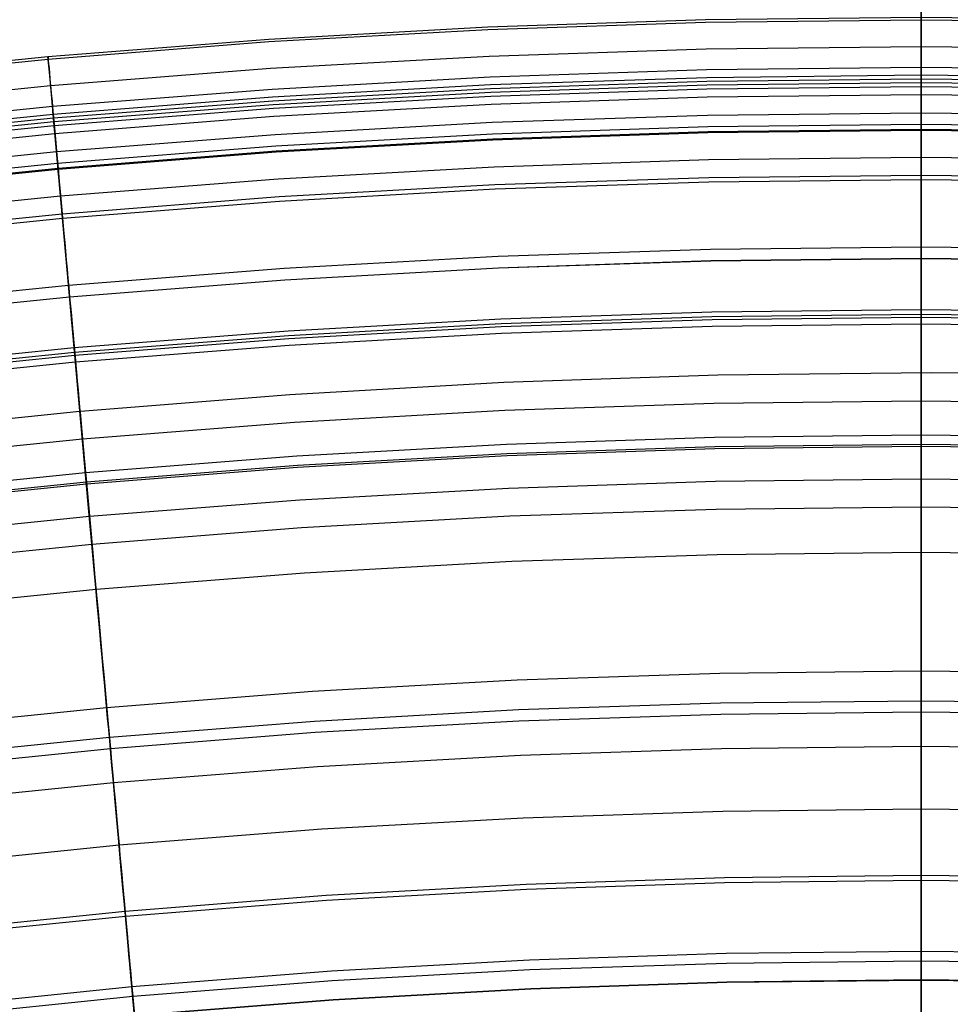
# Model space of a CAD drawing. Header units: millimetres. Extents: x -14 to 488, y -50 to 50.
# Tile 86 of 256: x 205.74 to 208.98, y 30.16 to 33.58. Entities that reach past the tile are written whole.
import ezdxf

# ---------------------------------------------------------------- set-up
doc = ezdxf.new("R2010")
doc.units = ezdxf.units.MM
doc.header["$MEASUREMENT"] = 0
doc.layers.add('Default', color=7, linetype='Continuous')

msp = doc.modelspace()

# ---------------------------------------------------------------- linework, layer by layer
at = {"layer": 'Default', "extrusion": (1, 0, 0)}
for points in [[(32.3522, 22.2174), (32.3525, 22.1869), (32.3536, 22.1561), (32.3555, 22.125), (32.3581, 22.0937), (32.3615, 22.0623), (32.3658, 22.0306), (32.3708, 21.9988), (32.3767, 21.9669), (32.3834, 21.9349), (32.391, 21.9028), (32.3995, 21.8707), (32.4089, 21.8386), (32.4191, 21.8065), (32.4303, 21.7745), (32.4423, 21.7425), (32.4553, 21.7107), (32.4692, 21.679), (32.484, 21.6474), (32.4997, 21.6161), (32.5163, 21.5851), (32.5338, 21.5543), (32.5522, 21.5239), (32.5715, 21.4938), (32.5916, 21.4641), (32.6126, 21.4347), (32.6345, 21.4059), (32.6572, 21.3775), (32.6807, 21.3497), (32.705, 21.3223), (32.73, 21.2956), (32.7559, 21.2694), (32.7824, 21.2439), (32.8096, 21.219), (32.8375, 21.1948), (32.8661, 21.1713), (32.8952, 21.1486), (32.9249, 21.1265), (32.9552, 21.1053), (32.986, 21.0848), (33.0172, 21.0651), (33.0489, 21.0462), (33.0811, 21.0281), (33.1135, 21.0109), (33.1464, 20.9945), (33.1795, 20.9789), (33.2129, 20.9642), (33.2465, 20.9503), (33.2803, 20.9373), (33.3143, 20.9252), (33.3484, 20.9139), (33.3826, 20.9034), (33.4168, 20.8938), (33.4511, 20.885), (33.4854, 20.8771), (33.5196, 20.87), (33.5537, 20.8636), (33.5878, 20.8581), (33.6217, 20.8534), (33.6554, 20.8494), (33.689, 20.8462), (33.7224, 20.8438), (33.7555, 20.842), (33.7884, 20.841), (33.821, 20.8407), (33.8536, 20.841), (33.8865, 20.842), (33.9196, 20.8438), (33.953, 20.8462), (33.9865, 20.8494), (34.0203, 20.8534), (34.0542, 20.8581), (34.0882, 20.8636), (34.1224, 20.87), (34.1566, 20.8771), (34.1909, 20.885), (34.2251, 20.8938), (34.2594, 20.9034), (34.2936, 20.9139), (34.3277, 20.9252), (34.3616, 20.9373), (34.3955, 20.9503), (34.4291, 20.9642), (34.4625, 20.9789), (34.4956, 20.9945), (34.5284, 21.0109), (34.5609, 21.0281), (34.593, 21.0462), (34.6247, 21.0651), (34.656, 21.0848), (34.6868, 21.1053), (34.717, 21.1265), (34.7468, 21.1486), (34.7759, 21.1713), (34.8044, 21.1948), (34.8323, 21.219), (34.8596, 21.2439), (34.8861, 21.2694), (34.9119, 21.2956), (34.937, 21.3223), (34.9613, 21.3497), (34.9848, 21.3775), (35.0075, 21.4059), (35.0293, 21.4347), (35.0504, 21.4641), (35.0705, 21.4938), (35.0898, 21.5239), (35.1082, 21.5543), (35.1257, 21.5851), (35.1423, 21.6161), (35.158, 21.6474), (35.1728, 21.679), (35.1867, 21.7107), (35.1996, 21.7425), (35.2117, 21.7745), (35.2228, 21.8065), (35.2331, 21.8386), (35.2424, 21.8707), (35.2509, 21.9028), (35.2585, 21.9349), (35.2653, 21.9669), (35.2711, 21.9988), (35.2762, 22.0306), (35.2804, 22.0623), (35.2838, 22.0937), (35.2865, 22.125), (35.2883, 22.1561), (35.2894, 22.1869), (35.2898, 22.2174)], [(35.2898, 22.2174), (35.2894, 22.248), (35.2883, 22.2788), (35.2865, 22.3099), (35.2838, 22.3411), (35.2804, 22.3726), (35.2762, 22.4043), (35.2711, 22.436), (35.2653, 22.468), (35.2585, 22.5), (35.2509, 22.532), (35.2424, 22.5641), (35.2331, 22.5963), (35.2228, 22.6284), (35.2117, 22.6604), (35.1996, 22.6924), (35.1867, 22.7242), (35.1728, 22.7559), (35.158, 22.7874), (35.1423, 22.8187), (35.1257, 22.8498), (35.1082, 22.8806), (35.0898, 22.911), (35.0705, 22.9411), (35.0504, 22.9708), (35.0293, 23.0001), (35.0075, 23.029), (34.9848, 23.0574), (34.9613, 23.0852), (34.937, 23.1125), (34.9119, 23.1393), (34.8861, 23.1654), (34.8596, 23.191), (34.8323, 23.2158), (34.8044, 23.24), (34.7759, 23.2635), (34.7468, 23.2863), (34.717, 23.3083), (34.6868, 23.3296), (34.656, 23.3501), (34.6247, 23.3698), (34.593, 23.3887), (34.5609, 23.4068), (34.5284, 23.424), (34.4956, 23.4404), (34.4625, 23.456), (34.4291, 23.4707), (34.3955, 23.4845), (34.3616, 23.4975), (34.3277, 23.5097), (34.2936, 23.521), (34.2594, 23.5315), (34.2251, 23.5411), (34.1909, 23.5498), (34.1566, 23.5578), (34.1224, 23.5649), (34.0882, 23.5712), (34.0542, 23.5767), (34.0203, 23.5815), (33.9865, 23.5854), (33.953, 23.5886), (33.9196, 23.5911), (33.8865, 23.5928), (33.8536, 23.5939), (33.821, 23.5942), (33.7884, 23.5939), (33.7555, 23.5928), (33.7224, 23.5911), (33.689, 23.5886), (33.6554, 23.5854), (33.6217, 23.5815), (33.5878, 23.5767), (33.5537, 23.5712), (33.5196, 23.5649), (33.4854, 23.5578), (33.4511, 23.5498), (33.4168, 23.5411), (33.3826, 23.5315), (33.3484, 23.521), (33.3143, 23.5097), (33.2803, 23.4975), (33.2465, 23.4845), (33.2129, 23.4707), (33.1795, 23.456), (33.1464, 23.4404), (33.1135, 23.424), (33.0811, 23.4068), (33.0489, 23.3887), (33.0172, 23.3698), (32.986, 23.3501), (32.9552, 23.3296), (32.9249, 23.3083), (32.8952, 23.2863), (32.8661, 23.2635), (32.8375, 23.24), (32.8096, 23.2158), (32.7824, 23.191), (32.7559, 23.1654), (32.73, 23.1393), (32.705, 23.1125), (32.6807, 23.0852), (32.6572, 23.0574), (32.6345, 23.029), (32.6126, 23.0001), (32.5916, 22.9708), (32.5715, 22.9411), (32.5522, 22.911), (32.5338, 22.8806), (32.5163, 22.8498), (32.4997, 22.8187), (32.484, 22.7874), (32.4692, 22.7559), (32.4553, 22.7242), (32.4423, 22.6924), (32.4303, 22.6604), (32.4191, 22.6284), (32.4089, 22.5963), (32.3995, 22.5641), (32.391, 22.532), (32.3834, 22.5), (32.3767, 22.468), (32.3708, 22.436), (32.3658, 22.4043), (32.3615, 22.3726), (32.3581, 22.3411), (32.3555, 22.3099), (32.3536, 22.2788), (32.3525, 22.248), (32.3522, 22.2174)]]:
    msp.add_lwpolyline(points, dxfattribs=at)
at = {"layer": 'Default'}
for points in [[(195.6652, 30.897), (196.443, 31.2162), (197.2244, 31.5144), (198.0086, 31.7917), (198.7949, 32.0482), (199.5825, 32.284), (200.3706, 32.4993), (201.1585, 32.6942), (201.9454, 32.8691), (202.7307, 33.024), (203.5137, 33.1594), (204.2937, 33.2755), (205.07, 33.3727), (205.8422, 33.4514), (206.6096, 33.5118), (207.3716, 33.5544), (208.1278, 33.5797), (208.8776, 33.588), (209.6274, 33.5797), (210.3836, 33.5544), (211.1456, 33.5118), (211.913, 33.4514), (212.6851, 33.3727)], [(195.6688, 30.8887), (196.4463, 31.2078), (197.2275, 31.5059), (198.0115, 31.7832), (198.7976, 32.0396), (199.5849, 32.2754), (200.3728, 32.4906), (201.1605, 32.6855), (201.9472, 32.8603), (202.7323, 33.0152), (203.5151, 33.1505), (204.2949, 33.2666), (205.0711, 33.3638), (205.843, 33.4424), (206.6102, 33.5028), (207.372, 33.5454), (208.128, 33.5707), (208.8776, 33.579), (209.6272, 33.5707), (210.3832, 33.5454), (211.145, 33.5028), (211.9122, 33.4424), (212.6841, 33.3638)], [(195.7051, 30.8032), (196.4805, 31.1214), (197.2595, 31.4187), (198.0414, 31.6951), (198.8253, 31.9509), (199.6105, 32.186), (200.3962, 32.4006), (201.1818, 32.595), (201.9663, 32.7693), (202.7492, 32.9238), (203.5299, 33.0587), (204.3075, 33.1745), (205.0815, 33.2714), (205.8514, 33.3498), (206.6164, 33.41), (207.3762, 33.4525), (208.1301, 33.4777), (208.8776, 33.486), (209.6251, 33.4777), (210.379, 33.4525), (211.1388, 33.41), (211.9038, 33.3498), (212.6737, 33.2714)], [(195.7333, 30.7368), (196.5071, 31.0543), (197.2844, 31.351), (198.0646, 31.6268), (198.8468, 31.882), (199.6304, 32.1166), (200.4144, 32.3308), (201.1982, 32.5247), (201.9811, 32.6987), (202.7624, 32.8528), (203.5413, 32.9875), (204.3173, 33.103), (205.0897, 33.1997), (205.8579, 33.278), (206.6213, 33.3381), (207.3794, 33.3805), (208.1317, 33.4056), (208.8776, 33.4139), (209.6235, 33.4056), (210.3758, 33.3805), (211.1339, 33.3381), (211.8973, 33.278), (212.6655, 33.1997)], [(195.7439, 30.712), (196.517, 31.0292), (197.2937, 31.3257), (198.0733, 31.6013), (198.8549, 31.8563), (199.6378, 32.0907), (200.4212, 32.3047), (201.2044, 32.4985), (201.9867, 32.6723), (202.7673, 32.8263), (203.5456, 32.9609), (204.3209, 33.0764), (205.0927, 33.173), (205.8603, 33.2511), (206.6231, 33.3112), (207.3806, 33.3536), (208.1323, 33.3787), (208.8776, 33.3869), (209.6229, 33.3787), (210.3746, 33.3536), (211.1321, 33.3112), (211.8949, 33.2511), (212.6625, 33.173)], [(195.7492, 30.6994), (196.522, 31.0166), (197.2984, 31.3129), (198.0777, 31.5884), (198.859, 31.8433), (199.6415, 32.0776), (200.4246, 32.2915), (201.2075, 32.4852), (201.9894, 32.659), (202.7698, 32.8129), (203.5478, 32.9475), (204.3228, 33.0628), (205.0942, 33.1594), (205.8615, 33.2375), (206.624, 33.2976), (207.3812, 33.3399), (208.1326, 33.365), (208.8776, 33.3733), (209.6226, 33.365), (210.374, 33.3399), (211.1312, 33.2976), (211.8937, 33.2375), (212.6609, 33.1594)], [(195.7542, 30.6876), (196.5267, 31.0046), (197.3028, 31.3008), (198.0818, 31.5763), (198.8628, 31.8311), (199.6451, 32.0653), (200.4279, 32.2791), (201.2104, 32.4728), (201.9921, 32.6464), (202.7721, 32.8003), (203.5498, 32.9348), (204.3245, 33.0501), (205.0957, 33.1467), (205.8627, 33.2248), (206.6249, 33.2848), (207.3818, 33.3271), (208.1328, 33.3522), (208.8776, 33.3605), (209.6224, 33.3522), (210.3734, 33.3271), (211.1303, 33.2848), (211.8925, 33.2248), (212.6595, 33.1467)], [(195.7595, 30.6753), (196.5316, 30.9922), (197.3075, 31.2883), (198.0861, 31.5636), (198.8668, 31.8183), (199.6487, 32.0524), (200.4312, 32.2662), (201.2135, 32.4597), (201.9948, 32.6333), (202.7745, 32.7872), (203.5519, 32.9216), (204.3264, 33.0369), (205.0972, 33.1334), (205.8639, 33.2114), (206.6258, 33.2714), (207.3824, 33.3138), (208.1331, 33.3388), (208.8776, 33.3471), (209.6221, 33.3388), (210.3728, 33.3138), (211.1294, 33.2714), (211.8913, 33.2114), (212.658, 33.1334)], [(195.0034, 30.3119), (195.7705, 30.6493), (196.5421, 30.9659), (197.3172, 31.2617), (198.0952, 31.5368), (198.8752, 31.7913), (199.6565, 32.0252), (200.4384, 32.2388), (201.22, 32.4322), (202.0006, 32.6056), (202.7797, 32.7593), (203.5564, 32.8936), (204.3302, 33.0088), (205.1004, 33.1052), (205.8664, 33.1832), (206.6277, 33.2432), (207.3836, 33.2855), (208.1338, 33.3105), (208.8776, 33.3188), (209.6214, 33.3105), (210.3716, 33.2855), (211.1275, 33.2432), (211.8888, 33.1832), (212.6548, 33.1052)], [(195.0296, 30.2544), (195.7952, 30.5912), (196.5653, 30.9072), (197.339, 31.2025), (198.1155, 31.477), (198.8941, 31.731), (199.6739, 31.9645), (200.4543, 32.1777), (201.2344, 32.3707), (202.0136, 32.5438), (202.7912, 32.6973), (203.5664, 32.8313), (204.3388, 32.9463), (205.1075, 33.0425), (205.8721, 33.1204), (206.6319, 33.1802), (207.3864, 33.2224), (208.1352, 33.2474), (208.8776, 33.2557), (209.62, 33.2474), (210.3688, 33.2224), (211.1233, 33.1802), (211.8831, 33.1204), (212.6477, 33.0425)], [(195.0459, 30.2184), (195.8107, 30.5548), (196.5798, 30.8704), (197.3526, 31.1653), (198.1282, 31.4396), (198.9059, 31.6933), (199.6848, 31.9265), (200.4642, 32.1394), (201.2434, 32.3322), (202.0217, 32.5051), (202.7984, 32.6584), (203.5727, 32.7923), (204.3441, 32.9071), (205.112, 33.0032), (205.8756, 33.081), (206.6346, 33.1408), (207.3882, 33.1829), (208.136, 33.2079), (208.8776, 33.2161), (209.6191, 33.2079), (210.367, 33.1829), (211.1206, 33.1408), (211.8796, 33.081), (212.6432, 33.0032)], [(195.0532, 30.2025), (195.8175, 30.5386), (196.5863, 30.8541), (197.3587, 31.1489), (198.1339, 31.423), (198.9111, 31.6765), (199.6896, 31.9096), (200.4686, 32.1224), (201.2474, 32.3151), (202.0253, 32.4879), (202.8016, 32.6411), (203.5755, 32.775), (204.3465, 32.8897), (205.1139, 32.9858), (205.8772, 33.0635), (206.6357, 33.1232), (207.389, 33.1654), (208.1364, 33.1904), (208.8776, 33.1986), (209.6188, 33.1904), (210.3662, 33.1654), (211.1195, 33.1232), (211.878, 33.0635), (212.6413, 32.9858)], [(195.0548, 30.199), (195.819, 30.5351), (196.5877, 30.8506), (197.36, 31.1453), (198.1351, 31.4194), (198.9122, 31.6729), (199.6907, 31.906), (200.4696, 32.1188), (201.2483, 32.3114), (202.0261, 32.4842), (202.8022, 32.6374), (203.5761, 32.7712), (204.347, 32.886), (205.1144, 32.982), (205.8776, 33.0597), (206.636, 33.1195), (207.3892, 33.1616), (208.1365, 33.1866), (208.8776, 33.1948), (209.6187, 33.1866), (210.366, 33.1616), (211.1192, 33.1195), (211.8776, 33.0597), (212.6408, 32.982)], [(195.0935, 30.1138), (195.8557, 30.449), (196.6222, 30.7635), (197.3923, 31.0574), (198.1652, 31.3307), (198.9402, 31.5835), (199.7164, 31.816), (200.4932, 32.0281), (201.2697, 32.2203), (202.0453, 32.3926), (202.8193, 32.5453), (203.591, 32.6788), (204.3597, 32.7932), (205.1249, 32.889), (205.886, 32.9665), (206.6423, 33.026), (207.3933, 33.0681), (208.1386, 33.093), (208.8776, 33.1012), (209.6166, 33.093), (210.3619, 33.0681), (211.1129, 33.026), (211.8692, 32.9665), (212.6303, 32.889)], [(195.1192, 30.0573), (195.8799, 30.3919), (196.645, 30.7059), (197.4137, 30.9992), (198.1852, 31.272), (198.9587, 31.5244), (199.7335, 31.7564), (200.5088, 31.9681), (201.2839, 32.1599), (202.058, 32.3319), (202.8306, 32.4844), (203.6008, 32.6175), (204.3681, 32.7318), (205.1319, 32.8274), (205.8915, 32.9047), (206.6464, 32.9642), (207.3961, 33.0061), (208.14, 33.031), (208.8776, 33.0392), (209.6152, 33.031), (210.3591, 33.0061), (211.1088, 32.9642), (211.8637, 32.9047), (212.6233, 32.8274)], [(195.1256, 30.0433), (195.8859, 30.3777), (196.6507, 30.6915), (197.419, 30.9847), (198.1901, 31.2574), (198.9633, 31.5096), (199.7377, 31.7415), (200.5127, 31.9532), (201.2874, 32.1449), (202.0612, 32.3168), (202.8334, 32.4692), (203.6033, 32.6023), (204.3702, 32.7165), (205.1337, 32.812), (205.8929, 32.8893), (206.6475, 32.9488), (207.3968, 32.9907), (208.1403, 33.0155), (208.8776, 33.0237), (209.6149, 33.0155), (210.3584, 32.9907), (211.1077, 32.9488), (211.8623, 32.8893), (212.6215, 32.812)], [(195.2223, 29.8306), (195.9773, 30.1627), (196.7367, 30.4743), (197.4996, 30.7655), (198.2653, 31.0362), (199.033, 31.2867), (199.802, 31.5169), (200.5715, 31.7271), (201.3408, 31.9175), (202.1091, 32.0882), (202.8759, 32.2395), (203.6404, 32.3717), (204.4019, 32.485), (205.16, 32.5799), (205.9139, 32.6567), (206.6632, 32.7157), (207.4072, 32.7573), (208.1455, 32.782), (208.8776, 32.7901), (209.6097, 32.782), (210.348, 32.7573), (211.092, 32.7157), (211.8413, 32.6567), (212.5952, 32.5799)], [(195.239, 29.7939), (195.9931, 30.1256), (196.7515, 30.4368), (197.5135, 30.7276), (198.2783, 30.9981), (199.0451, 31.2482), (199.8131, 31.4782), (200.5816, 31.6881), (201.35, 31.8782), (202.1174, 32.0487), (202.8832, 32.1998), (203.6468, 32.3319), (204.4074, 32.4451), (205.1645, 32.5399), (205.9175, 32.6165), (206.6659, 32.6755), (207.409, 32.717), (208.1464, 32.7417), (208.8776, 32.7498), (209.6088, 32.7417), (210.3462, 32.717), (211.0893, 32.6755), (211.8377, 32.6165), (212.5907, 32.5399)], [(195.2391, 29.7937), (195.9932, 30.1254), (196.7516, 30.4366), (197.5136, 30.7274), (198.2784, 30.9978), (199.0451, 31.248), (199.8132, 31.4779), (200.5817, 31.6879), (201.35, 31.878), (202.1175, 32.0485), (202.8833, 32.1996), (203.6468, 32.3316), (204.4074, 32.4448), (205.1646, 32.5396), (205.9176, 32.6163), (206.6659, 32.6752), (207.409, 32.7168), (208.1464, 32.7414), (208.8776, 32.7495), (209.6088, 32.7414), (210.3462, 32.7168), (211.0893, 32.6752), (211.8376, 32.6163), (212.5906, 32.5396)], [(195.3126, 29.632), (196.0626, 29.9619), (196.817, 30.2714), (197.5749, 30.5607), (198.3355, 30.8296), (199.0982, 31.0784), (199.862, 31.3072), (200.6264, 31.516), (201.3906, 31.705), (202.1539, 31.8746), (202.9156, 32.0249), (203.675, 32.1562), (204.4315, 32.2689), (205.1846, 32.3631), (205.9335, 32.4394), (206.6778, 32.498), (207.4169, 32.5393), (208.1503, 32.5639), (208.8776, 32.5719), (209.6048, 32.5639), (210.3383, 32.5393), (211.0774, 32.498), (211.8217, 32.4394), (212.5706, 32.3631)], [(195.3193, 29.6174), (196.0689, 29.9471), (196.8229, 30.2565), (197.5804, 30.5456), (198.3407, 30.8145), (199.1029, 31.0631), (199.8665, 31.2917), (200.6305, 31.5004), (201.3943, 31.6894), (202.1572, 31.8589), (202.9185, 32.0091), (203.6776, 32.1404), (204.4337, 32.253), (205.1864, 32.3472), (205.935, 32.4234), (206.6789, 32.482), (207.4176, 32.5233), (208.1507, 32.5478), (208.8776, 32.5559), (209.6045, 32.5478), (210.3376, 32.5233), (211.0763, 32.482), (211.8202, 32.4234), (212.5688, 32.3472)], [(195.3237, 29.6077), (196.0731, 29.9373), (196.8268, 30.2466), (197.5841, 30.5356), (198.3441, 30.8044), (199.1061, 31.053), (199.8694, 31.2815), (200.6332, 31.4901), (201.3967, 31.6791), (202.1594, 31.8485), (202.9204, 31.9987), (203.6792, 32.1299), (204.4352, 32.2424), (205.1876, 32.3366), (205.9359, 32.4128), (206.6796, 32.4714), (207.4181, 32.5127), (208.1509, 32.5372), (208.8776, 32.5452), (209.6043, 32.5372), (210.3371, 32.5127), (211.0756, 32.4714), (211.8193, 32.4128), (212.5676, 32.3366)], [(195.3332, 29.5868), (196.0821, 29.9162), (196.8353, 30.2252), (197.592, 30.514), (198.3515, 30.7826), (199.113, 31.031), (199.8757, 31.2594), (200.639, 31.4679), (201.402, 31.6567), (202.1641, 31.826), (202.9246, 31.9761), (203.6829, 32.1072), (204.4383, 32.2196), (205.1902, 32.3138), (205.938, 32.3899), (206.6811, 32.4484), (207.4191, 32.4897), (208.1515, 32.5142), (208.8776, 32.5222), (209.6037, 32.5142), (210.3361, 32.4897), (211.074, 32.4484), (211.8172, 32.3899), (212.565, 32.3138)], [(212.6287, 32.1395), (211.8883, 32.216), (211.1463, 32.2755), (210.4032, 32.3181), (209.6592, 32.3437), (208.9149, 32.3522), (208.1706, 32.3437), (207.4267, 32.3181), (206.6836, 32.2755), (205.9416, 32.216), (205.2012, 32.1395), (204.4627, 32.0462), (203.7265, 31.9359), (202.9931, 31.8089), (202.219, 31.6559), (201.4488, 31.4841), (200.683, 31.2938), (199.922, 31.0849), (199.1663, 30.8577), (198.4163, 30.6123), (197.6725, 30.3487), (196.9353, 30.0672), (196.1749, 29.7549), (195.4226, 29.4236)], [(212.6287, 32.1395), (211.8883, 32.216), (211.1463, 32.2755), (210.4032, 32.3181), (209.6592, 32.3437), (208.9149, 32.3522), (208.1706, 32.3437), (207.4267, 32.3181), (206.6836, 32.2755), (205.9416, 32.216), (205.2012, 32.1395), (204.4627, 32.0462), (203.7265, 31.9359), (202.9931, 31.8089), (202.219, 31.6559), (201.4488, 31.4841), (200.683, 31.2938), (199.922, 31.0849), (199.1663, 30.8577), (198.4163, 30.6123), (197.6725, 30.3487), (196.9353, 30.0672), (196.1749, 29.7549), (195.4226, 29.4236)], [(195.4443, 29.3426), (196.187, 29.6693), (196.934, 29.9758), (197.6845, 30.2623), (198.4378, 30.5286), (199.193, 30.775), (199.9495, 31.0015), (200.7065, 31.2083), (201.4633, 31.3955), (202.2191, 31.5635), (202.9734, 31.7123), (203.7255, 31.8424), (204.4747, 31.9539), (205.2204, 32.0472), (205.9621, 32.1228), (206.6992, 32.1808), (207.4311, 32.2218), (208.1574, 32.246), (208.8776, 32.254), (209.5978, 32.246), (210.3241, 32.2218), (211.056, 32.1808), (211.7931, 32.1228), (212.5348, 32.0472)], [(195.4931, 29.2352), (196.2332, 29.5607), (196.9775, 29.8661), (197.7253, 30.1515), (198.4758, 30.4169), (199.2283, 30.6623), (199.982, 30.888), (200.7362, 31.0941), (201.4902, 31.2806), (202.2434, 31.4479), (202.9949, 31.5962), (203.7442, 31.7258), (204.4907, 31.8369), (205.2337, 31.9299), (205.9727, 32.0052), (206.7071, 32.063), (207.4364, 32.1038), (208.16, 32.128), (208.8776, 32.136), (209.5952, 32.128), (210.3188, 32.1038), (211.0481, 32.063), (211.7825, 32.0052), (212.5215, 31.9299)], [(212.5177, 31.8965), (211.7795, 31.9717), (211.0459, 32.0294), (210.3173, 32.0702), (209.5944, 32.0944), (208.8776, 32.1023), (208.1608, 32.0944), (207.4379, 32.0702), (206.7093, 32.0294), (205.9757, 31.9717), (205.2375, 31.8965), (204.4953, 31.8036), (203.7496, 31.6926), (203.001, 31.5632), (202.2503, 31.415), (201.4979, 31.2479), (200.7447, 31.0615), (199.9913, 30.8557), (199.2383, 30.6302), (198.4866, 30.385), (197.7369, 30.1199), (196.9898, 29.8348), (196.2463, 29.5297), (195.5071, 29.2046)], [(195.5094, 29.1993), (196.2486, 29.5244), (196.992, 29.8295), (197.7388, 30.1145), (198.4884, 30.3796), (199.24, 30.6248), (199.9928, 30.8502), (200.7461, 31.0559), (201.4992, 31.2423), (202.2514, 31.4094), (203.0021, 31.5575), (203.7505, 31.6869), (204.496, 31.7979), (205.2382, 31.8908), (205.9762, 31.966), (206.7097, 32.0237), (207.4381, 32.0645), (208.1609, 32.0886), (208.8776, 32.0966), (209.5943, 32.0886), (210.3171, 32.0645), (211.0455, 32.0237), (211.779, 31.966), (212.517, 31.8908)], [(195.5562, 29.0965), (196.2927, 29.4205), (197.0335, 29.7244), (197.7778, 30.0085), (198.5248, 30.2726), (199.2737, 30.5169), (200.0239, 30.7416), (200.7746, 30.9466), (201.5251, 31.1323), (202.2746, 31.2988), (203.0226, 31.4464), (203.7684, 31.5754), (204.5114, 31.686), (205.2509, 31.7786), (205.9864, 31.8535), (206.7173, 31.911), (207.4432, 31.9516), (208.1634, 31.9757), (208.8776, 31.9836), (209.5918, 31.9757), (210.312, 31.9516), (211.0379, 31.911), (211.7688, 31.8535), (212.5043, 31.7786)], [(195.5965, 29.008), (196.3308, 29.3309), (197.0693, 29.634), (197.8114, 29.9172), (198.5561, 30.1805), (199.3028, 30.4241), (200.0507, 30.6481), (200.7991, 30.8525), (201.5473, 31.0376), (202.2946, 31.2036), (203.0403, 31.3508), (203.7839, 31.4794), (204.5246, 31.5896), (205.2618, 31.6819), (205.9951, 31.7566), (206.7238, 31.814), (207.4475, 31.8545), (208.1656, 31.8785), (208.8776, 31.8864), (209.5896, 31.8785), (210.3077, 31.8545), (211.0314, 31.814), (211.7601, 31.7566), (212.4933, 31.6819)], [(195.6617, 28.8646), (196.3924, 29.186), (197.1273, 29.4876), (197.8657, 29.7694), (198.6068, 30.0314), (199.3498, 30.2738), (200.094, 30.4967), (200.8387, 30.7001), (201.5833, 30.8843), (202.3269, 31.0495), (203.069, 31.196), (203.8089, 31.3239), (204.5459, 31.4336), (205.2796, 31.5255), (206.0093, 31.5998), (206.7344, 31.6569), (207.4545, 31.6972), (208.1691, 31.721), (208.8776, 31.7289), (209.5861, 31.721), (210.3007, 31.6972), (211.0208, 31.6569), (211.7459, 31.5998), (212.4756, 31.5255)], [(201.6775, 30.4828), (202.4115, 30.6459), (203.144, 30.7905), (203.8743, 30.9167), (204.6019, 31.0251), (205.3261, 31.1157), (206.0463, 31.189), (206.7621, 31.2454), (207.4729, 31.2852), (208.1782, 31.3087), (208.8776, 31.3165), (209.577, 31.3087), (210.2823, 31.2852), (210.9931, 31.2454), (211.7089, 31.189), (212.4291, 31.1157)], [(201.7012, 30.3817), (202.4329, 30.5442), (203.1629, 30.6883), (203.8908, 30.8141), (204.616, 30.9221), (205.3378, 31.0125), (206.0557, 31.0855), (206.7691, 31.1417), (207.4775, 31.1814), (208.1805, 31.2048), (208.8776, 31.2126), (209.5747, 31.2048), (210.2777, 31.1814), (210.9861, 31.1417), (211.6995, 31.0855), (212.4174, 31.0125)], [(201.7102, 30.3437), (202.4409, 30.506), (203.17, 30.6499), (203.897, 30.7756), (204.6213, 30.8834), (205.3422, 30.9737), (206.0592, 31.0467), (206.7717, 31.1028), (207.4793, 31.1424), (208.1814, 31.1658), (208.8776, 31.1736), (209.5738, 31.1658), (210.2759, 31.1424), (210.9835, 31.1028), (211.696, 31.0467), (212.413, 30.9737)], [(201.7374, 30.2278), (202.4653, 30.3895), (203.1917, 30.5329), (203.9159, 30.6581), (204.6374, 30.7655), (205.3556, 30.8554), (206.0699, 30.9281), (206.7797, 30.984), (207.4846, 31.0235), (208.184, 31.0468), (208.8776, 31.0545), (209.5712, 31.0468), (210.2706, 31.0235), (210.9755, 30.984), (211.6853, 30.9281), (212.3996, 30.8554)], [(201.7871, 30.0157), (202.51, 30.1763), (203.2313, 30.3186), (203.9505, 30.443), (204.667, 30.5497), (205.3802, 30.6389), (206.0894, 30.7112), (206.7943, 30.7667), (207.4943, 30.8058), (208.1889, 30.829), (208.8776, 30.8367), (209.5663, 30.829), (210.2609, 30.8058), (210.9609, 30.7667), (211.6658, 30.7112), (212.375, 30.6389)], [(201.8399, 29.7911), (202.5573, 29.9505), (203.2733, 30.0918), (203.9872, 30.2152), (204.6983, 30.3211), (205.4062, 30.4097), (206.1102, 30.4814), (206.8098, 30.5365), (207.5046, 30.5753), (208.194, 30.5984), (208.8776, 30.6059), (209.5612, 30.5984), (210.2506, 30.5753), (210.9454, 30.5365), (211.645, 30.4814), (212.349, 30.4097)], [(201.8438, 29.7743), (202.5609, 29.9336), (203.2765, 30.0748), (203.9899, 30.1982), (204.7007, 30.304), (205.4081, 30.3926), (206.1117, 30.4642), (206.811, 30.5193), (207.5053, 30.5581), (208.1944, 30.5811), (208.8776, 30.5887), (209.5608, 30.5811), (210.2499, 30.5581), (210.9442, 30.5193), (211.6435, 30.4642), (212.3471, 30.3926)], [(201.9001, 29.5345), (202.6114, 29.6926), (203.3213, 29.8326), (204.029, 29.955), (204.7341, 30.06), (205.4359, 30.1478), (206.1338, 30.2189), (206.8275, 30.2735), (207.5163, 30.3121), (208.1998, 30.3349), (208.8776, 30.3424), (209.5554, 30.3349), (210.2389, 30.3121), (210.9277, 30.2735), (211.6213, 30.2189), (212.3193, 30.1478)], [(201.9078, 29.5016), (202.6184, 29.6594), (203.3274, 29.7993), (204.0344, 29.9216), (204.7387, 30.0264), (205.4397, 30.1142), (206.1369, 30.1852), (206.8298, 30.2397), (207.5178, 30.2782), (208.2006, 30.301), (208.8776, 30.3085), (209.5546, 30.301), (210.2374, 30.2782), (210.9254, 30.2397), (211.6183, 30.1852), (212.3155, 30.1142)], [(201.9228, 29.4379), (202.6318, 29.5954), (203.3393, 29.735), (204.0448, 29.857), (204.7475, 29.9616), (205.4471, 30.0492), (206.1428, 30.12), (206.8342, 30.1745), (207.5207, 30.2129), (208.202, 30.2357), (208.8776, 30.2432), (209.5532, 30.2357), (210.2345, 30.2129), (210.921, 30.1745), (211.6124, 30.12), (212.3081, 30.0492)], [(201.9232, 29.4362), (202.6321, 29.5937), (203.3396, 29.7333), (204.0451, 29.8553), (204.7478, 29.9599), (205.4473, 30.0475), (206.1429, 30.1183), (206.8343, 30.1727), (207.5208, 30.2112), (208.2021, 30.2339), (208.8776, 30.2414), (209.5531, 30.2339), (210.2344, 30.2112), (210.9209, 30.1727), (211.6123, 30.1183), (212.3079, 30.0475)]]:
    msp.add_lwpolyline(points, dxfattribs=at)
for points in [[(208.8776, 30.0145, 76.9181), (208.8776, 31.5595, 67.1466), (208.8776, 32.6923, 58.8687), (208.8776, 33.4862, 51.9042), (208.8776, 34.0146, 46.0728)], [(208.8776, 33.6614, 1.6328), (208.8776, 33.5563, 1.52), (208.8776, 33.4474, 1.4102), (208.8776, 33.3346, 1.3034), (208.8776, 33.2181, 1.1996), (208.8776, 33.0978, 1.0989), (208.8776, 32.9736, 1.0011), (208.8776, 32.8457, 0.9063), (208.8776, 32.714, 0.8146), (208.8776, 32.5785, 0.7259), (208.8776, 32.4391, 0.6403), (208.8776, 32.2961, 0.5577), (208.8776, 32.1492, 0.4781), (208.8776, 31.9985, 0.4016), (208.8776, 31.844, 0.3282), (208.8776, 31.6858, 0.2578), (208.8776, 31.5238, 0.1905), (208.8776, 31.358, 0.1263), (208.8776, 31.1884, 0.0651), (208.8776, 31.015, 0.0071), (208.8776, 30.8379, -0.0479), (208.8776, 30.657, -0.0998), (208.8776, 30.4723, -0.1486), (208.8776, 30.2838, -0.1942), (208.8776, 30.0916, -0.2368)], [(208.8776, 33.5876, 24.1884), (208.8776, 33.5292, 24.1318), (208.8776, 33.47, 24.0774), (208.8776, 33.4101, 24.0252), (208.8776, 33.3496, 23.9751), (208.8776, 33.2885, 23.9274), (208.8776, 33.2269, 23.8819), (208.8776, 33.1647, 23.8387), (208.8776, 33.1022, 23.7977), (208.8776, 33.0392, 23.7591), (208.8776, 32.9795, 23.7249), (208.8776, 32.9191, 23.6927), (208.8776, 32.8577, 23.6625), (208.8776, 32.7949, 23.6342), (208.8776, 32.7303, 23.6076), (208.8776, 32.6636, 23.5829), (208.8776, 32.5944, 23.5598), (208.8776, 32.4958, 23.5307), (208.8776, 32.4699, 23.5223), (208.8776, 32.4444, 23.5133), (208.8776, 32.4193, 23.5037), (208.8776, 32.3947, 23.4935), (208.8776, 32.3706, 23.4828), (208.8776, 32.3468, 23.4714), (208.8776, 32.3236, 23.4595), (208.8776, 32.3007, 23.447), (208.8776, 32.2783, 23.434), (208.8776, 32.2564, 23.4205), (208.8776, 32.2349, 23.4064), (208.8776, 32.2138, 23.3918), (208.8776, 32.1932, 23.3766), (208.8776, 32.173, 23.361), (208.8776, 32.1533, 23.3449), (208.8776, 32.134, 23.3283), (208.8776, 32.1151, 23.3112), (208.8776, 32.0967, 23.2936), (208.8776, 32.0787, 23.2756), (208.8776, 32.0611, 23.2571), (208.8776, 32.044, 23.2381), (208.8776, 32.0273, 23.2188), (208.8776, 32.011, 23.199), (208.8776, 31.9952, 23.1787), (208.8776, 31.9798, 23.1581), (208.8776, 31.9649, 23.1371), (208.8776, 31.9503, 23.1156), (208.8776, 31.9362, 23.0938), (208.8776, 31.9226, 23.0716), (208.8776, 31.9093, 23.0491), (208.8776, 31.8965, 23.0262), (208.8776, 31.8842, 23.0029), (208.8776, 31.8722, 22.9793), (208.8776, 31.8607, 22.9553), (208.8776, 31.8496, 22.9311), (208.8776, 31.8389, 22.9065), (208.8776, 31.8287, 22.8816), (208.8776, 31.8189, 22.8564), (208.8776, 31.8095, 22.8309), (208.8776, 31.8005, 22.8052), (208.8776, 31.792, 22.7791), (208.8776, 31.7761, 22.7263), (208.8776, 31.762, 22.6724), (208.8776, 31.7495, 22.6177), (208.8776, 31.7388, 22.5621), (208.8776, 31.7296, 22.5057), (208.8776, 31.7222, 22.4486), (208.8776, 31.7164, 22.3908), (208.8776, 31.7123, 22.3325), (208.8776, 31.7098, 22.2737), (208.8776, 31.7089, 22.2145), (208.8776, 31.7097, 22.1548), (208.8776, 31.7122, 22.0949), (208.8776, 31.7162, 22.0348), (208.8776, 31.7219, 21.9745), (208.8776, 31.7292, 21.9141), (208.8776, 31.7382, 21.8537), (208.8776, 31.7487, 21.7934), (208.8776, 31.7609, 21.7332), (208.8776, 31.7746, 21.6731), (208.8776, 31.7899, 21.6133), (208.8776, 31.8069, 21.5539), (208.8776, 31.8254, 21.4948), (208.8776, 31.8455, 21.4362), (208.8776, 31.8672, 21.3782), (208.8776, 31.8904, 21.3207), (208.8776, 31.9152, 21.264), (208.8776, 31.9416, 21.2079), (208.8776, 31.9695, 21.1527), (208.8776, 31.999, 21.0984), (208.8776, 32.0301, 21.045), (208.8776, 32.0626, 20.9926), (208.8776, 32.0967, 20.9413), (208.8776, 32.1324, 20.8912), (208.8776, 32.1695, 20.8423), (208.8776, 32.2082, 20.7947), (208.8776, 32.2484, 20.7485), (208.8776, 32.2901, 20.7037), (208.8776, 32.3116, 20.6819), (208.8776, 32.3334, 20.6604), (208.8776, 32.3555, 20.6394), (208.8776, 32.3781, 20.6187), (208.8776, 32.401, 20.5984), (208.8776, 32.4243, 20.5786), (208.8776, 32.448, 20.5592), (208.8776, 32.472, 20.5403), (208.8776, 32.4965, 20.5217), (208.8776, 32.5212, 20.5037), (208.8776, 32.5464, 20.4861), (208.8776, 32.6151, 20.4399), (208.8776, 32.6576, 20.4101), (208.8776, 32.6995, 20.3794), (208.8776, 32.7409, 20.3478), (208.8776, 32.7819, 20.3153), (208.8776, 32.8224, 20.282), (208.8776, 32.9024, 20.2125), (208.8776, 32.9813, 20.1394), (208.8776, 33.0596, 20.0625), (208.8776, 33.1378, 19.9817), (208.8776, 33.2161, 19.8969), (208.8776, 33.2962, 19.8067), (208.8776, 33.3768, 19.7117), (208.8776, 33.4576, 19.6112), (208.8776, 33.5386, 19.5046), (208.8776, 33.6194, 19.3912)], [(208.8776, 32.1023, 24.8577), (208.8776, 32.0368, 24.8387), (208.8776, 31.9721, 24.8179), (208.8776, 31.9081, 24.7953), (208.8776, 31.845, 24.7711), (208.8776, 31.7829, 24.7452), (208.8776, 31.7216, 24.7178), (208.8776, 31.6614, 24.6889), (208.8776, 31.6023, 24.6585), (208.8776, 31.5443, 24.6268), (208.8776, 31.4874, 24.5938), (208.8776, 31.4318, 24.5595), (208.8776, 31.3774, 24.524), (208.8776, 31.3243, 24.4873), (208.8776, 31.2726, 24.4496), (208.8776, 31.2224, 24.4108), (208.8776, 31.1736, 24.3711), (208.8776, 31.1263, 24.3305), (208.8776, 31.0805, 24.289), (208.8776, 31.0362, 24.2467), (208.8776, 30.9934, 24.2037), (208.8776, 30.9521, 24.1601), (208.8776, 30.9122, 24.1159), (208.8776, 30.8737, 24.0711), (208.8776, 30.8367, 24.0259), (208.8776, 30.801, 23.9802), (208.8776, 30.7668, 23.9342), (208.8776, 30.7339, 23.8879), (208.8776, 30.7023, 23.8412), (208.8776, 30.672, 23.7943), (208.8776, 30.643, 23.7472), (208.8776, 30.6153, 23.6999), (208.8776, 30.5887, 23.6525), (208.8776, 30.5634, 23.6049), (208.8776, 30.5392, 23.5572), (208.8776, 30.5161, 23.5094), (208.8776, 30.4941, 23.4616), (208.8776, 30.4733, 23.4137), (208.8776, 30.4535, 23.3657), (208.8776, 30.4347, 23.3176), (208.8776, 30.417, 23.2695), (208.8776, 30.4002, 23.2214), (208.8776, 30.3844, 23.1732), (208.8776, 30.3695, 23.1251), (208.8776, 30.3556, 23.0769), (208.8776, 30.3304, 22.9805), (208.8776, 30.3085, 22.8843), (208.8776, 30.2899, 22.7881), (208.8776, 30.2743, 22.6922), (208.8776, 30.2618, 22.5964), (208.8776, 30.2522, 22.5007), (208.8776, 30.2454, 22.4053), (208.8776, 30.2414, 22.31), (208.8776, 30.2401, 22.2148), (208.8776, 30.2414, 22.1199), (208.8776, 30.2453, 22.0251), (208.8776, 30.2516, 21.9305), (208.8776, 30.2605, 21.8361), (208.8776, 30.2719, 21.742), (208.8776, 30.2858, 21.648), (208.8776, 30.3022, 21.5543), (208.8776, 30.3211, 21.4608), (208.8776, 30.3424, 21.3677), (208.8776, 30.3662, 21.2748), (208.8776, 30.3926, 21.1822), (208.8776, 30.4215, 21.09), (208.8776, 30.453, 20.9981), (208.8776, 30.4871, 20.9067), (208.8776, 30.524, 20.8157), (208.8776, 30.5636, 20.7252), (208.8776, 30.6059, 20.6352), (208.8776, 30.6512, 20.5457), (208.8776, 30.6993, 20.4569), (208.8776, 30.7504, 20.3689), (208.8776, 30.8047, 20.2816), (208.8776, 30.8621, 20.1953), (208.8776, 30.9229, 20.1099), (208.8776, 30.987, 20.0257), (208.8776, 31.0545, 19.9426), (208.8776, 31.1257, 19.8609), (208.8776, 31.2005, 19.7806), (208.8776, 31.2392, 19.7411), (208.8776, 31.2789, 19.702), (208.8776, 31.3196, 19.6634), (208.8776, 31.3611, 19.6253), (208.8776, 31.4037, 19.5877), (208.8776, 31.4472, 19.5507), (208.8776, 31.4917, 19.5143), (208.8776, 31.5371, 19.4784), (208.8776, 31.5836, 19.4432), (208.8776, 31.631, 19.4086), (208.8776, 31.6794, 19.3747), (208.8776, 31.7468, 19.3294), (208.8776, 31.7651, 19.3166), (208.8776, 31.7838, 19.3029), (208.8776, 31.803, 19.2883), (208.8776, 31.8228, 19.2726), (208.8776, 31.8432, 19.2558), (208.8776, 31.8864, 19.2183), (208.8776, 31.9331, 19.175), (208.8776, 31.9836, 19.1253), (208.8776, 32.0382, 19.069), (208.8776, 32.0966, 19.0055), (208.8776, 32.1569, 18.9373), (208.8776, 32.2157, 18.8682), (208.8776, 32.2733, 18.797), (208.8776, 32.3301, 18.7226), (208.8776, 32.3864, 18.6436), (208.8776, 32.4426, 18.5591), (208.8776, 32.4989, 18.4678), (208.8776, 32.5559, 18.3684), (208.8776, 32.6136, 18.26), (208.8776, 32.6721, 18.1415), (208.8776, 32.731, 18.0118), (208.8776, 32.7901, 17.87), (208.8776, 32.8493, 17.7151), (208.8776, 32.9081, 17.5462), (208.8776, 32.9664, 17.3627), (208.8776, 33.0237, 17.1636), (208.8776, 33.0798, 16.9483), (208.8776, 33.1345, 16.7161), (208.8776, 33.1873, 16.4664), (208.8776, 33.238, 16.1986), (208.8776, 33.2864, 15.912), (208.8776, 33.332, 15.6061), (208.8776, 33.4139, 14.9339), (208.8776, 33.4815, 14.177), (208.8776, 33.5328, 13.3305), (208.8776, 33.5659, 12.3895), (208.8776, 33.588, 5.7896)], [(208.8776, 33.5815, 5.4622), (208.8776, 33.5733, 5.3039), (208.8776, 33.562, 5.1493), (208.8776, 33.5476, 4.9982), (208.8776, 33.53, 4.8508), (208.8776, 33.5095, 4.707), (208.8776, 33.486, 4.5668), (208.8776, 33.4596, 4.4302), (208.8776, 33.4304, 4.2971), (208.8776, 33.3984, 4.1676), (208.8776, 33.3637, 4.0416), (208.8776, 33.3263, 3.919), (208.8776, 33.2862, 3.7997), (208.8776, 33.2437, 3.6838), (208.8776, 33.1986, 3.5711), (208.8776, 33.1511, 3.4617), (208.8776, 33.1011, 3.3554), (208.8776, 33.0487, 3.2521), (208.8776, 32.9938, 3.1517), (208.8776, 32.9365, 3.0541), (208.8776, 32.8767, 2.9593), (208.8776, 32.8145, 2.8671), (208.8776, 32.7498, 2.7774), (208.8776, 32.6826, 2.69), (208.8776, 32.6129, 2.6051), (208.8776, 32.5406, 2.5223), (208.8776, 32.4655, 2.4417), (208.8776, 32.3876, 2.3632), (208.8776, 32.3067, 2.2867), (208.8776, 32.2229, 2.2121), (208.8776, 32.136, 2.1394), (208.8776, 32.0458, 2.0684), (208.8776, 31.9524, 1.9992), (208.8776, 31.8555, 1.9318), (208.8776, 31.7552, 1.8661), (208.8776, 31.6512, 1.8021), (208.8776, 31.5435, 1.74), (208.8776, 31.432, 1.6796), (208.8776, 31.3165, 1.621), (208.8776, 31.197, 1.5642), (208.8776, 31.0735, 1.5092), (208.8776, 30.9457, 1.4561), (208.8776, 30.8138, 1.405), (208.8776, 30.6777, 1.3559), (208.8776, 30.5372, 1.3088), (208.8776, 30.3924, 1.2638), (208.8776, 30.2432, 1.2211), (208.8776, 30.0895, 1.1805)], [(206.1402, 30.1487, 21.742), (206.1389, 30.1625, 21.648), (206.1375, 30.1788, 21.5543), (206.1358, 30.1976, 21.4608), (206.1338, 30.2189, 21.3677), (206.1317, 30.2426, 21.2748), (206.1293, 30.2689, 21.1822), (206.1267, 30.2976, 21.09), (206.1239, 30.329, 20.9981), (206.1208, 30.363, 20.9067), (206.1175, 30.3997, 20.8157), (206.114, 30.4392, 20.7252), (206.1102, 30.4814, 20.6352), (206.1061, 30.5264, 20.5457), (206.1018, 30.5743, 20.4569), (206.0972, 30.6253, 20.3689), (206.0923, 30.6793, 20.2816), (206.0872, 30.7365, 20.1953), (206.0817, 30.797, 20.1099), (206.0759, 30.8608, 20.0257), (206.0699, 30.9281, 19.9426), (206.0635, 30.999, 19.8609), (206.0568, 31.0735, 19.7806), (206.0533, 31.1121, 19.7411), (206.0497, 31.1516, 19.702), (206.046, 31.1921, 19.6634), (206.0423, 31.2335, 19.6253), (206.0385, 31.2759, 19.5877), (206.0346, 31.3192, 19.5507), (206.0306, 31.3635, 19.5143), (206.0265, 31.4088, 19.4784), (206.0223, 31.455, 19.4432), (206.0181, 31.5023, 19.4086), (206.0137, 31.5505, 19.3747), (206.0077, 31.6176, 19.3294), (206.006, 31.6359, 19.3166), (206.0043, 31.6545, 19.3029), (206.0026, 31.6736, 19.2883), (206.0008, 31.6933, 19.2726), (205.999, 31.7136, 19.2558), (205.9951, 31.7566, 19.2183), (205.9909, 31.8031, 19.175), (205.9864, 31.8535, 19.1253), (205.9815, 31.9078, 19.069), (205.9762, 31.966, 19.0055), (205.9708, 32.026, 18.9373), (205.9655, 32.0846, 18.8682), (205.9604, 32.142, 18.797), (205.9552, 32.1985, 18.7226), (205.9502, 32.2546, 18.6436), (205.9451, 32.3105, 18.5591), (205.9401, 32.3667, 18.4678), (205.935, 32.4234, 18.3684), (205.9298, 32.4809, 18.26), (205.9245, 32.5391, 18.1415), (205.9192, 32.5978, 18.0118), (205.9139, 32.6567, 17.87), (205.9086, 32.7156, 17.7151), (205.9033, 32.7742, 17.5462), (205.8981, 32.8322, 17.3627), (205.8929, 32.8893, 17.1636), (205.8879, 32.9453, 16.9483), (205.883, 32.9997, 16.7161), (205.8782, 33.0523, 16.4664), (205.8737, 33.1028, 16.1986), (205.8693, 33.1509, 15.912), (205.8652, 33.1964, 15.6061), (205.8579, 33.278, 14.9339), (205.8518, 33.3453, 14.177), (205.8472, 33.3964, 13.3305), (205.8442, 33.4294, 12.3895), (205.8422, 33.4514, 5.7896), (205.8424, 33.4498, 5.6241), (205.8428, 33.4449, 5.4622), (205.8435, 33.4368, 5.3039), (205.8446, 33.4255, 5.1493), (205.8459, 33.4111, 4.9982), (205.8474, 33.3936, 4.8508), (205.8493, 33.3732, 4.707), (205.8514, 33.3498, 4.5668), (205.8538, 33.3235, 4.4302), (205.8564, 33.2944, 4.2971), (205.8593, 33.2625, 4.1676), (205.8624, 33.2279, 4.0416), (205.8657, 33.1907, 3.919), (205.8693, 33.1508, 3.7997), (205.8732, 33.1084, 3.6838), (205.8772, 33.0635, 3.5711), (205.8815, 33.0162, 3.4617), (205.886, 32.9664, 3.3554), (205.8907, 32.9142, 3.2521), (205.8956, 32.8596, 3.1517), (205.9008, 32.8025, 3.0541), (205.9061, 32.7429, 2.9593), (205.9117, 32.681, 2.8671), (205.9175, 32.6165, 2.7774), (205.9236, 32.5497, 2.69), (205.9298, 32.4802, 2.6051), (205.9363, 32.4082, 2.5223), (205.9431, 32.3334, 2.4417), (205.9501, 32.2558, 2.3632), (205.9573, 32.1753, 2.2867), (205.9649, 32.0918, 2.2121), (205.9727, 32.0052, 2.1394), (205.9808, 31.9154, 2.0684), (205.9892, 31.8223, 1.9992), (205.9979, 31.7259, 1.9318), (206.0069, 31.6259, 1.8661), (206.0163, 31.5224, 1.8021), (206.0259, 31.4151, 1.74), (206.0359, 31.304, 1.6796), (206.0463, 31.189, 1.621), (206.0571, 31.07, 1.5642), (206.0682, 30.947, 1.5092), (206.0796, 30.8198, 1.4561), (206.0915, 30.6884, 1.405), (206.1037, 30.5528, 1.3559), (206.1163, 30.4129, 1.3088), (206.1294, 30.2687, 1.2638), (206.1428, 30.12, 1.2211)], [(208.8776, 30.0826, 67.1065), (208.8776, 31.2126, 58.875), (208.8776, 32.0134, 51.8783), (208.8776, 32.5452, 46.0296), (208.8776, 33.1012, 37.0252), (208.8776, 33.3733, 30.0773), (208.8776, 33.3962, 28.9443), (208.8776, 33.3972, 28.4238), (208.8776, 33.3869, 27.9372), (208.8776, 33.3766, 27.7073), (208.8776, 33.3626, 27.487), (208.8776, 33.3447, 27.2763), (208.8776, 33.323, 27.0759), (208.8776, 33.2972, 26.8859), (208.8776, 33.2673, 26.7068), (208.8776, 33.2508, 26.6215), (208.8776, 33.2332, 26.539), (208.8776, 33.2145, 26.4594), (208.8776, 33.1948, 26.3827), (208.8776, 33.1739, 26.3083), (208.8776, 33.1518, 26.2357), (208.8776, 33.1285, 26.1648), (208.8776, 33.1041, 26.0956), (208.8776, 33.0787, 26.0282), (208.8776, 33.0524, 25.9625), (208.8776, 33.0251, 25.8986), (208.8776, 32.997, 25.8366), (208.8776, 32.9682, 25.7763), (208.8776, 32.9386, 25.7179), (208.8776, 32.9083, 25.6614), (208.8776, 32.8775, 25.6068), (208.8776, 32.8462, 25.554), (208.8776, 32.8143, 25.5031), (208.8776, 32.7821, 25.4542), (208.8776, 32.7495, 25.4072), (208.8776, 32.7167, 25.3622), (208.8776, 32.6837, 25.3192), (208.8776, 32.6506, 25.2781), (208.8776, 32.6174, 25.2389), (208.8776, 32.5844, 25.2018), (208.8776, 32.5516, 25.1666), (208.8776, 32.519, 25.1334), (208.8776, 32.4868, 25.1021), (208.8776, 32.4551, 25.0728), (208.8776, 32.4239, 25.0455), (208.8776, 32.3934, 25.0202), (208.8776, 32.3637, 24.9968), (208.8776, 32.3348, 24.9754), (208.8776, 32.3068, 24.956), (208.8776, 32.2798, 24.9385), (208.8776, 32.2668, 24.9305), (208.8776, 32.254, 24.923), (208.8776, 32.2137, 24.9005), (208.8776, 32.2053, 24.8961), (208.8776, 32.1972, 24.8921), (208.8776, 32.1893, 24.8884), (208.8776, 32.1814, 24.8849), (208.8776, 32.1734, 24.8816), (208.8776, 32.1652, 24.8784), (208.8776, 32.1566, 24.8752), (208.8776, 32.1475, 24.872), (208.8776, 32.1023, 24.8577)], [(206.1572, 29.9601, 67.1065), (206.0557, 31.0855, 58.875), (205.9837, 31.8831, 51.8783), (205.9359, 32.4128, 46.0296), (205.886, 32.9665, 37.0252), (205.8615, 33.2375, 30.0773), (205.8595, 33.2604, 28.9443), (205.8594, 33.2614, 28.4238), (205.8603, 33.2511, 27.9372), (205.8612, 33.2408, 27.7073), (205.8625, 33.2268, 27.487), (205.8641, 33.2091, 27.2763), (205.866, 33.1874, 27.0759), (205.8684, 33.1617, 26.8859), (205.871, 33.1319, 26.7068), (205.8725, 33.1155, 26.6215), (205.8741, 33.098, 26.539), (205.8758, 33.0794, 26.4594), (205.8776, 33.0597, 26.3827), (205.8794, 33.0389, 26.3083), (205.8814, 33.0169, 26.2357), (205.8835, 32.9937, 26.1648), (205.8857, 32.9694, 26.0956), (205.888, 32.9441, 26.0282), (205.8903, 32.9179, 25.9625), (205.8928, 32.8908, 25.8986), (205.8953, 32.8628, 25.8366), (205.8979, 32.834, 25.7763), (205.9006, 32.8046, 25.7179), (205.9033, 32.7744, 25.6614), (205.9061, 32.7437, 25.6068), (205.9089, 32.7125, 25.554), (205.9117, 32.6808, 25.5031), (205.9146, 32.6487, 25.4542), (205.9176, 32.6163, 25.4072), (205.9205, 32.5836, 25.3622), (205.9235, 32.5507, 25.3192), (205.9265, 32.5177, 25.2781), (205.9294, 32.4847, 25.2389), (205.9324, 32.4518, 25.2018), (205.9353, 32.4191, 25.1666), (205.9383, 32.3867, 25.1334), (205.9412, 32.3546, 25.1021), (205.944, 32.323, 25.0728), (205.9468, 32.292, 25.0455), (205.9496, 32.2616, 25.0202), (205.9522, 32.232, 24.9968), (205.9548, 32.2032, 24.9754), (205.9573, 32.1753, 24.956), (205.9598, 32.1485, 24.9385), (205.9609, 32.1355, 24.9305), (205.9621, 32.1228, 24.923), (205.9657, 32.0826, 24.9005), (205.9665, 32.0742, 24.8961), (205.9672, 32.0661, 24.8921), (205.9679, 32.0583, 24.8884), (205.9686, 32.0504, 24.8849), (205.9693, 32.0425, 24.8816), (205.9701, 32.0343, 24.8784), (205.9708, 32.0258, 24.8752), (205.9717, 32.0167, 24.872), (205.9757, 31.9717, 24.8577)], [(205.9757, 31.9717, 24.8577), (205.9816, 31.9064, 24.8387), (205.9874, 31.842, 24.8179), (205.9932, 31.7783, 24.7953), (205.9988, 31.7154, 24.7711), (206.0044, 31.6535, 24.7452), (206.0099, 31.5925, 24.7178), (206.0153, 31.5326, 24.6889), (206.0206, 31.4737, 24.6585), (206.0259, 31.4159, 24.6268), (206.031, 31.3593, 24.5938), (206.036, 31.3038, 24.5595), (206.0409, 31.2497, 24.524), (206.0456, 31.1968, 24.4873), (206.0503, 31.1453, 24.4496), (206.0548, 31.0953, 24.4108), (206.0592, 31.0467, 24.3711), (206.0634, 30.9996, 24.3305), (206.0675, 30.954, 24.289), (206.0715, 30.9099, 24.2467), (206.0754, 30.8672, 24.2037), (206.0791, 30.8261, 24.1601), (206.0827, 30.7863, 24.1159), (206.0861, 30.748, 24.0711), (206.0894, 30.7112, 24.0259), (206.0926, 30.6757, 23.9802), (206.0957, 30.6416, 23.9342), (206.0987, 30.6088, 23.8879), (206.1015, 30.5774, 23.8412), (206.1042, 30.5472, 23.7943), (206.1068, 30.5183, 23.7472), (206.1093, 30.4907, 23.6999), (206.1117, 30.4642, 23.6525), (206.114, 30.4389, 23.6049), (206.1162, 30.4148, 23.5572), (206.1182, 30.3919, 23.5094), (206.1202, 30.37, 23.4616), (206.1221, 30.3492, 23.4137), (206.1239, 30.3295, 23.3657), (206.1256, 30.3108, 23.3176), (206.1272, 30.2931, 23.2695), (206.1287, 30.2764, 23.2214), (206.1301, 30.2607, 23.1732), (206.1314, 30.2459, 23.1251), (206.1327, 30.232, 23.0769), (206.1349, 30.2069, 22.9805), (206.1369, 30.1852, 22.8843), (206.1386, 30.1666, 22.7881), (206.14, 30.1511, 22.6922)]]:
    msp.add_polyline3d(points, dxfattribs=at)

doc.saveas('drawing.dxf')
